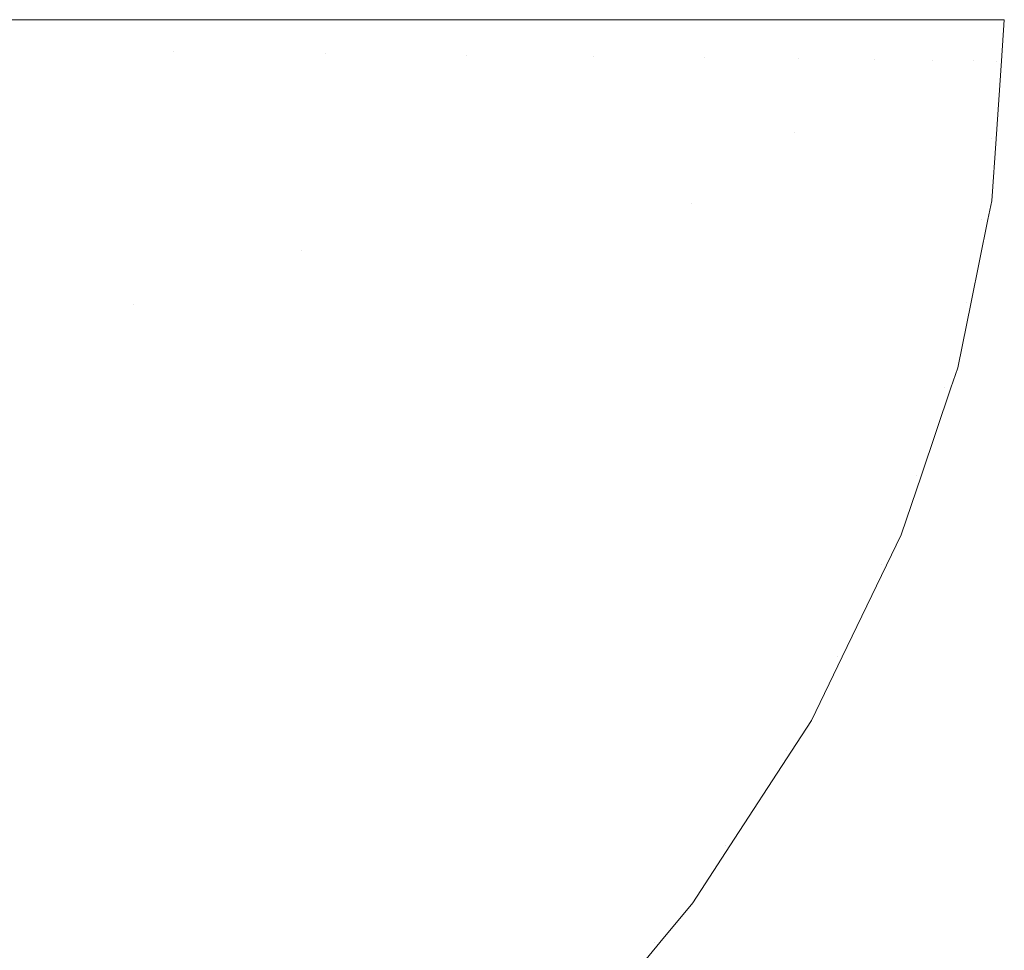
# Model space of a CAD drawing. Header units: centimetres. Extents: x -14.1 to 15.2, y 3.7 to 3.9.
# Tile 12 of 12: x 15.1335 to 15.2234, y 3.8152 to 3.9002. Entities that reach past the tile are written whole.
import ezdxf

# ---------------------------------------------------------------- set-up
doc = ezdxf.new("R2010")
doc.units = ezdxf.units.CM
doc.header["$LTSCALE"] = 2.54
doc.layers.add('Lucido design-1', color=7, linetype='Continuous')

# ---------------------------------------------------------------- blocks, each defined once
blk = doc.blocks.new('Gruppo-1')
at = {"color": 7, "linetype": 'Continuous', "lineweight": 9}
for points, invisible_edges in [([(15.147498, 3.897284, -1872.631814), (15.132772, 3.89745, -1872.626686), (15.132749, 3.900212, -1872.62688)], 11), ([(15.132749, 3.900212, -1872.62688), (15.147505, 3.900212, -1872.631932), (15.147498, 3.897284, -1872.631814)], 10), ([(15.147498, 3.897284, -1908.731814), (15.132772, 3.89745, -1908.726686), (15.132749, 3.900212, -1908.72688)], 11), ([(15.132749, 3.900212, -1908.72688), (15.147505, 3.900212, -1908.731932), (15.147498, 3.897284, -1908.731814)], 10), ([(15.161417, 3.897127, -1872.637879), (15.147498, 3.897284, -1872.631814), (15.149926, 3.900212, -1872.632761)], 11), ([(15.147498, 3.897284, -1872.631814), (15.147505, 3.900212, -1872.631932), (15.149926, 3.900212, -1872.632761)], 9), ([(15.161417, 3.897127, -1908.737879), (15.147498, 3.897284, -1908.731814), (15.149926, 3.900212, -1908.732761)], 11), ([(15.147498, 3.897284, -1908.731814), (15.147505, 3.900212, -1908.731932), (15.149926, 3.900212, -1908.732761)], 9), ([(15.149926, 3.900212, -1872.632761), (15.161338, 3.900212, -1872.638148), (15.161417, 3.897127, -1872.637879)], 10), ([(15.149926, 3.900212, -1908.732761), (15.161338, 3.900212, -1908.738148), (15.161417, 3.897127, -1908.737879)], 10), ([(15.161417, 3.897127, -1872.637879), (15.161338, 3.900212, -1872.638148), (15.16911, 3.900212, -1872.641817)], 9), ([(15.161417, 3.897127, -1908.737879), (15.161338, 3.900212, -1908.738148), (15.16911, 3.900212, -1908.741817)], 9), ([(15.16911, 3.900212, -1872.641817), (15.174283, 3.896981, -1872.644803), (15.161417, 3.897127, -1872.637879)], 11), ([(15.16911, 3.900212, -1908.741817), (15.174283, 3.896981, -1908.744803), (15.161417, 3.897127, -1908.737879)], 11), ([(15.16911, 3.900212, -1872.641817), (15.174202, 3.900212, -1872.645014), (15.174283, 3.896981, -1872.644803)], 10), ([(15.16911, 3.900212, -1908.741817), (15.174202, 3.900212, -1908.745014), (15.174283, 3.896981, -1908.744803)], 10), ([(15.174283, 3.896981, -1872.644803), (15.174202, 3.900212, -1872.645014), (15.184918, 3.900212, -1872.651743)], 9), ([(15.174283, 3.896981, -1908.744803), (15.174202, 3.900212, -1908.745014), (15.184918, 3.900212, -1908.751743)], 9), ([(15.184918, 3.900212, -1872.651743), (15.185883, 3.89685, -1872.652484), (15.174283, 3.896981, -1872.644803)], 11), ([(15.184918, 3.900212, -1908.751743), (15.185883, 3.89685, -1908.752484), (15.174283, 3.896981, -1908.744803)], 11), ([(15.184918, 3.900212, -1872.651743), (15.185885, 3.900212, -1872.652545), (15.185883, 3.89685, -1872.652484)], 10), ([(15.184918, 3.900212, -1908.751743), (15.185885, 3.900212, -1908.752545), (15.185883, 3.89685, -1908.752484)], 10), ([(15.196041, 3.896735, -1872.660793), (15.185883, 3.89685, -1872.652484), (15.185885, 3.900212, -1872.652545)], 11), ([(15.196041, 3.896735, -1908.760793), (15.185883, 3.89685, -1908.752484), (15.185885, 3.900212, -1908.752545)], 11), ([(15.185885, 3.900212, -1872.652545), (15.195988, 3.900212, -1872.660924), (15.196041, 3.896735, -1872.660793)], 10), ([(15.185885, 3.900212, -1908.752545), (15.195988, 3.900212, -1908.760924), (15.196041, 3.896735, -1908.760793)], 10), ([(15.196041, 3.896735, -1872.660793), (15.195988, 3.900212, -1872.660924), (15.198161, 3.900212, -1872.662727)], 9), ([(15.196041, 3.896735, -1908.760793), (15.195988, 3.900212, -1908.760924), (15.198161, 3.900212, -1908.762727)], 9), ([(15.204633, 3.896638, -1872.669585), (15.196041, 3.896735, -1872.660793), (15.198161, 3.900212, -1872.662727)], 11), ([(15.204633, 3.896638, -1908.769585), (15.196041, 3.896735, -1908.760793), (15.198161, 3.900212, -1908.762727)], 11), ([(15.198161, 3.900212, -1872.662727), (15.20448, 3.900212, -1872.669773), (15.204633, 3.896638, -1872.669585)], 10), ([(15.198161, 3.900212, -1908.762727), (15.20448, 3.900212, -1908.769773), (15.204633, 3.896638, -1908.769585)], 10), ([(15.204633, 3.896638, -1872.669585), (15.20448, 3.900212, -1872.669773), (15.208381, 3.900212, -1872.674123)], 9), ([(15.204633, 3.896638, -1908.769585), (15.20448, 3.900212, -1908.769773), (15.208381, 3.900212, -1908.774123)], 9), ([(15.208381, 3.900212, -1872.674123), (15.211585, 3.89656, -1872.678705), (15.204633, 3.896638, -1872.669585)], 11), ([(15.208381, 3.900212, -1908.774123), (15.211585, 3.89656, -1908.778705), (15.204633, 3.896638, -1908.769585)], 11), ([(15.208381, 3.900212, -1872.674123), (15.211413, 3.900212, -1872.678852), (15.211585, 3.89656, -1872.678705)], 10), ([(15.208381, 3.900212, -1908.774123), (15.211413, 3.900212, -1908.778852), (15.211585, 3.89656, -1908.778705)], 10), ([(15.211585, 3.89656, -1872.678705), (15.211413, 3.900212, -1872.678852), (15.215706, 3.900212, -1872.685545)], 9), ([(15.211585, 3.89656, -1908.778705), (15.211413, 3.900212, -1908.778852), (15.215706, 3.900212, -1908.785545)], 9), ([(15.215706, 3.900212, -1872.685545), (15.21688, 3.8965, -1872.687998), (15.211585, 3.89656, -1872.678705)], 11), ([(15.215706, 3.900212, -1908.785545), (15.21688, 3.8965, -1908.787998), (15.211585, 3.89656, -1908.778705)], 11), ([(15.215706, 3.900212, -1872.685545), (15.216764, 3.900212, -1872.688072), (15.21688, 3.8965, -1872.687998)], 10), ([(15.215706, 3.900212, -1908.785545), (15.216764, 3.900212, -1908.788072), (15.21688, 3.8965, -1908.787998)], 10), ([(15.21688, 3.8965, -1872.687998), (15.216764, 3.900212, -1872.688072), (15.220525, 3.900212, -1872.697048)], 9), ([(15.21688, 3.8965, -1908.787998), (15.216764, 3.900212, -1908.788072), (15.220525, 3.900212, -1908.797048)], 9), ([(15.220525, 3.900212, -1872.697048), (15.22055, 3.896458, -1872.697318), (15.21688, 3.8965, -1872.687998)], 11), ([(15.220525, 3.900212, -1908.797048), (15.22055, 3.896458, -1908.797318), (15.21688, 3.8965, -1908.787998)], 11), ([(15.220525, 3.900212, -1872.697048), (15.220585, 3.900212, -1872.697323), (15.22055, 3.896458, -1872.697318)], 10), ([(15.220525, 3.900212, -1908.797048), (15.220585, 3.900212, -1908.797323), (15.22055, 3.896458, -1908.797318)], 10), ([(15.222669, 3.896435, -1872.706529), (15.22055, 3.896458, -1872.697318), (15.220585, 3.900212, -1872.697323)], 11), ([(15.222669, 3.896435, -1908.806529), (15.22055, 3.896458, -1908.797318), (15.220585, 3.900212, -1908.797323)], 11), ([(15.220585, 3.900212, -1872.697323), (15.222583, 3.900212, -1872.70656), (15.222669, 3.896435, -1872.706529)], 10), ([(15.220585, 3.900212, -1908.797323), (15.222583, 3.900212, -1908.80656), (15.222669, 3.896435, -1908.806529)], 10), ([(15.222669, 3.896435, -1872.706529), (15.222583, 3.900212, -1872.70656), (15.222982, 3.900212, -1872.708405)], 9), ([(15.222669, 3.896435, -1908.806529), (15.222583, 3.900212, -1908.80656), (15.222982, 3.900212, -1908.808405)], 9), ([(15.223145, 3.896441, -1872.715514), (15.222669, 3.896435, -1872.706529), (15.222982, 3.900212, -1872.708405)], 11), ([(15.223145, 3.896441, -1908.815514), (15.222669, 3.896435, -1908.806529), (15.222982, 3.900212, -1908.808405)], 11), ([(15.222982, 3.900212, -1872.708405), (15.223406, 3.900212, -1872.715514), (15.223145, 3.896441, -1872.715514)], 8), ([(15.222982, 3.900212, -1908.808405), (15.223406, 3.900212, -1908.815514), (15.223145, 3.896441, -1908.815514)], 8), ([(15.132772, 3.89745, -1872.626686), (15.147498, 3.897284, -1872.631814), (15.146462, 3.886084, -1872.631814), (15.131794, 3.886887, -1872.626686)], 15), ([(15.132772, 3.89745, -1908.726686), (15.147498, 3.897284, -1908.731814), (15.146462, 3.886084, -1908.731814), (15.131794, 3.886887, -1908.726686)], 15), ([(15.160325, 3.885325, -1872.637879), (15.146462, 3.886084, -1872.631814), (15.147498, 3.897284, -1872.631814), (15.161417, 3.897127, -1872.637879)], 15), ([(15.160325, 3.885325, -1908.737879), (15.146462, 3.886084, -1908.731814), (15.147498, 3.897284, -1908.731814), (15.161417, 3.897127, -1908.737879)], 15), ([(15.161417, 3.897127, -1872.637879), (15.174283, 3.896981, -1872.644803), (15.173139, 3.884624, -1872.644803), (15.160325, 3.885325, -1872.637879)], 15), ([(15.161417, 3.897127, -1908.737879), (15.174283, 3.896981, -1908.744803), (15.173139, 3.884624, -1908.744803), (15.160325, 3.885325, -1908.737879)], 15), ([(15.185883, 3.89685, -1872.652484), (15.184693, 3.883992, -1872.652484), (15.173139, 3.884624, -1872.644803), (15.174283, 3.896981, -1872.644803)], 15), ([(15.185883, 3.89685, -1908.752484), (15.184693, 3.883992, -1908.752484), (15.173139, 3.884624, -1908.744803), (15.174283, 3.896981, -1908.744803)], 15), ([(15.196041, 3.896735, -1872.660793), (15.19481, 3.883438, -1872.660793), (15.184693, 3.883992, -1872.652484), (15.185883, 3.89685, -1872.652484)], 15), ([(15.196041, 3.896735, -1908.760793), (15.19481, 3.883438, -1908.760793), (15.184693, 3.883992, -1908.752484), (15.185883, 3.89685, -1908.752484)], 15), ([(15.19481, 3.883438, -1872.660793), (15.196041, 3.896735, -1872.660793), (15.204218, 3.889914, -1872.669585)], 11), ([(15.19481, 3.883438, -1908.760793), (15.196041, 3.896735, -1908.760793), (15.204218, 3.889914, -1908.769585)], 11), ([(15.196041, 3.896735, -1872.660793), (15.204633, 3.896638, -1872.669585), (15.204218, 3.889914, -1872.669585)], 11), ([(15.196041, 3.896735, -1908.760793), (15.204633, 3.896638, -1908.769585), (15.204218, 3.889914, -1908.769585)], 11), ([(15.204218, 3.889914, -1872.669585), (15.204633, 3.896638, -1872.669585), (15.211585, 3.89656, -1872.678705), (15.211162, 3.889688, -1872.678705)], 15), ([(15.204218, 3.889914, -1908.769585), (15.204633, 3.896638, -1908.769585), (15.211585, 3.89656, -1908.778705), (15.211162, 3.889688, -1908.778705)], 15), ([(15.211162, 3.889688, -1872.678705), (15.211585, 3.89656, -1872.678705), (15.21688, 3.8965, -1872.687998), (15.21645, 3.889516, -1872.687998)], 15), ([(15.211162, 3.889688, -1908.778705), (15.211585, 3.89656, -1908.778705), (15.21688, 3.8965, -1908.787998), (15.21645, 3.889516, -1908.787998)], 15), ([(15.21645, 3.889516, -1872.687998), (15.21688, 3.8965, -1872.687998), (15.22055, 3.896458, -1872.697318), (15.220115, 3.889396, -1872.697318)], 15), ([(15.21645, 3.889516, -1908.787998), (15.21688, 3.8965, -1908.787998), (15.22055, 3.896458, -1908.797318), (15.220115, 3.889396, -1908.797318)], 15), ([(15.220115, 3.889396, -1872.697318), (15.22055, 3.896458, -1872.697318), (15.222669, 3.896435, -1872.706529), (15.222231, 3.889327, -1872.706529)], 15), ([(15.220115, 3.889396, -1908.797318), (15.22055, 3.896458, -1908.797318), (15.222669, 3.896435, -1908.806529), (15.222231, 3.889327, -1908.806529)], 15), ([(15.222651, 3.889323, -1872.715514), (15.222231, 3.889327, -1872.706529), (15.222669, 3.896435, -1872.706529)], 11), ([(15.222651, 3.889323, -1908.815514), (15.222231, 3.889327, -1908.806529), (15.222669, 3.896435, -1908.806529)], 11), ([(15.222669, 3.896435, -1872.706529), (15.223145, 3.896441, -1872.715514), (15.222651, 3.889323, -1872.715514)], 9), ([(15.222669, 3.896435, -1908.806529), (15.223145, 3.896441, -1908.815514), (15.222651, 3.889323, -1908.815514)], 9), ([(15.204218, 3.889914, -1872.669585), (15.203367, 3.88297, -1872.669585), (15.19481, 3.883438, -1872.660793)], 11), ([(15.204218, 3.889914, -1908.769585), (15.203367, 3.88297, -1908.769585), (15.19481, 3.883438, -1908.760793)], 11), ([(15.211162, 3.889688, -1872.678705), (15.210292, 3.882591, -1872.678705), (15.203367, 3.88297, -1872.669585), (15.204218, 3.889914, -1872.669585)], 15), ([(15.211162, 3.889688, -1908.778705), (15.210292, 3.882591, -1908.778705), (15.203367, 3.88297, -1908.769585), (15.204218, 3.889914, -1908.769585)], 15), ([(15.21645, 3.889516, -1872.687998), (15.215566, 3.882302, -1872.687998), (15.210292, 3.882591, -1872.678705), (15.211162, 3.889688, -1872.678705)], 15), ([(15.21645, 3.889516, -1908.787998), (15.215566, 3.882302, -1908.787998), (15.210292, 3.882591, -1908.778705), (15.211162, 3.889688, -1908.778705)], 15), ([(15.220115, 3.889396, -1872.697318), (15.219221, 3.882102, -1872.697318), (15.215566, 3.882302, -1872.687998), (15.21645, 3.889516, -1872.687998)], 15), ([(15.220115, 3.889396, -1908.797318), (15.219221, 3.882102, -1908.797318), (15.215566, 3.882302, -1908.787998), (15.21645, 3.889516, -1908.787998)], 15), ([(15.222231, 3.889327, -1872.706529), (15.221332, 3.881987, -1872.706529), (15.219221, 3.882102, -1872.697318), (15.220115, 3.889396, -1872.697318)], 15), ([(15.222231, 3.889327, -1908.806529), (15.221332, 3.881987, -1908.806529), (15.219221, 3.882102, -1908.797318), (15.220115, 3.889396, -1908.797318)], 15), ([(15.22226, 3.883682, -1872.715514), (15.221332, 3.881987, -1872.706529), (15.222231, 3.889327, -1872.706529)], 11), ([(15.22226, 3.883682, -1908.815514), (15.221332, 3.881987, -1908.806529), (15.222231, 3.889327, -1908.806529)], 11), ([(15.222231, 3.889327, -1872.706529), (15.222651, 3.889323, -1872.715514), (15.22226, 3.883682, -1872.715514)], 9), ([(15.222231, 3.889327, -1908.806529), (15.222651, 3.889323, -1908.815514), (15.22226, 3.883682, -1908.815514)], 9), ([(15.131794, 3.886887, -1872.626686), (15.146462, 3.886084, -1872.631814), (15.143848, 3.874175, -1872.631814), (15.129329, 3.875655, -1872.626686)], 15), ([(15.131794, 3.886887, -1908.726686), (15.146462, 3.886084, -1908.731814), (15.143848, 3.874175, -1908.731814), (15.129329, 3.875655, -1908.726686)], 15), ([(15.143848, 3.874175, -1872.631814), (15.146462, 3.886084, -1872.631814), (15.159175, 3.879142, -1872.637879)], 11), ([(15.143848, 3.874175, -1908.731814), (15.146462, 3.886084, -1908.731814), (15.159175, 3.879142, -1908.737879)], 11), ([(15.146462, 3.886084, -1872.631814), (15.160325, 3.885325, -1872.637879), (15.159175, 3.879142, -1872.637879)], 11), ([(15.146462, 3.886084, -1908.731814), (15.160325, 3.885325, -1908.737879), (15.159175, 3.879142, -1908.737879)], 11), ([(15.159175, 3.879142, -1872.637879), (15.160325, 3.885325, -1872.637879), (15.173139, 3.884624, -1872.644803), (15.171936, 3.878149, -1872.644803)], 15), ([(15.159175, 3.879142, -1908.737879), (15.160325, 3.885325, -1908.737879), (15.173139, 3.884624, -1908.744803), (15.171936, 3.878149, -1908.744803)], 15), ([(15.171936, 3.878149, -1872.644803), (15.173139, 3.884624, -1872.644803), (15.184693, 3.883992, -1872.652484), (15.18344, 3.877255, -1872.652484)], 15), ([(15.171936, 3.878149, -1908.744803), (15.173139, 3.884624, -1908.744803), (15.184693, 3.883992, -1908.752484), (15.18344, 3.877255, -1908.752484)], 15), ([(15.18344, 3.877255, -1872.652484), (15.184693, 3.883992, -1872.652484), (15.19481, 3.883438, -1872.660793), (15.193515, 3.876471, -1872.660793)], 15), ([(15.18344, 3.877255, -1908.752484), (15.184693, 3.883992, -1908.752484), (15.19481, 3.883438, -1908.760793), (15.193515, 3.876471, -1908.760793)], 15), ([(15.193515, 3.876471, -1872.660793), (15.19481, 3.883438, -1872.660793), (15.203367, 3.88297, -1872.669585), (15.202036, 3.875808, -1872.669585)], 15), ([(15.193515, 3.876471, -1908.760793), (15.19481, 3.883438, -1908.760793), (15.203367, 3.88297, -1908.769585), (15.202036, 3.875808, -1908.769585)], 15), ([(15.22226, 3.883682, -1872.715514), (15.22191, 3.881969, -1872.715514), (15.221332, 3.881987, -1872.706529)], 10), ([(15.22226, 3.883682, -1908.815514), (15.22191, 3.881969, -1908.815514), (15.221332, 3.881987, -1908.806529)], 10), ([(15.202036, 3.875808, -1872.669585), (15.203367, 3.88297, -1872.669585), (15.210292, 3.882591, -1872.678705), (15.208931, 3.875272, -1872.678705)], 15), ([(15.202036, 3.875808, -1908.769585), (15.203367, 3.88297, -1908.769585), (15.210292, 3.882591, -1908.778705), (15.208931, 3.875272, -1908.778705)], 15), ([(15.208931, 3.875272, -1872.678705), (15.210292, 3.882591, -1872.678705), (15.215566, 3.882302, -1872.687998), (15.214183, 3.874863, -1872.687998)], 15), ([(15.208931, 3.875272, -1908.778705), (15.210292, 3.882591, -1908.778705), (15.215566, 3.882302, -1908.787998), (15.214183, 3.874863, -1908.787998)], 15), ([(15.214183, 3.874863, -1872.687998), (15.215566, 3.882302, -1872.687998), (15.219221, 3.882102, -1872.697318), (15.217823, 3.87458, -1872.697318)], 15), ([(15.214183, 3.874863, -1908.787998), (15.215566, 3.882302, -1908.787998), (15.219221, 3.882102, -1908.797318), (15.217823, 3.87458, -1908.797318)], 15), ([(15.217823, 3.87458, -1872.697318), (15.219221, 3.882102, -1872.697318), (15.221332, 3.881987, -1872.706529), (15.219924, 3.874416, -1872.706529)], 15), ([(15.217823, 3.87458, -1908.797318), (15.219221, 3.882102, -1908.797318), (15.221332, 3.881987, -1908.806529), (15.219924, 3.874416, -1908.806529)], 15), ([(15.220368, 3.874411, -1872.715514), (15.219924, 3.874416, -1872.706529), (15.221332, 3.881987, -1872.706529)], 11), ([(15.220368, 3.874411, -1908.815514), (15.219924, 3.874416, -1908.806529), (15.221332, 3.881987, -1908.806529)], 11), ([(15.221332, 3.881987, -1872.706529), (15.22191, 3.881969, -1872.715514), (15.220368, 3.874411, -1872.715514)], 9), ([(15.221332, 3.881987, -1908.806529), (15.22191, 3.881969, -1908.815514), (15.220368, 3.874411, -1908.815514)], 9), ([(15.159175, 3.879142, -1872.637879), (15.15757, 3.872777, -1872.637879), (15.143848, 3.874175, -1872.631814)], 11), ([(15.159175, 3.879142, -1908.737879), (15.15757, 3.872777, -1908.737879), (15.143848, 3.874175, -1908.731814)], 11), ([(15.171936, 3.878149, -1872.644803), (15.170255, 3.871484, -1872.644803), (15.15757, 3.872777, -1872.637879), (15.159175, 3.879142, -1872.637879)], 15), ([(15.171936, 3.878149, -1908.744803), (15.170255, 3.871484, -1908.744803), (15.15757, 3.872777, -1908.737879), (15.159175, 3.879142, -1908.737879)], 15), ([(15.18344, 3.877255, -1872.652484), (15.181692, 3.870319, -1872.652484), (15.170255, 3.871484, -1872.644803), (15.171936, 3.878149, -1872.644803)], 15), ([(15.18344, 3.877255, -1908.752484), (15.181692, 3.870319, -1908.752484), (15.170255, 3.871484, -1908.744803), (15.171936, 3.878149, -1908.744803)], 15), ([(15.193515, 3.876471, -1872.660793), (15.191707, 3.869299, -1872.660793), (15.181692, 3.870319, -1872.652484), (15.18344, 3.877255, -1872.652484)], 15), ([(15.193515, 3.876471, -1908.760793), (15.191707, 3.869299, -1908.760793), (15.181692, 3.870319, -1908.752484), (15.18344, 3.877255, -1908.752484)], 15), ([(15.202036, 3.875808, -1872.669585), (15.200177, 3.868435, -1872.669585), (15.191707, 3.869299, -1872.660793), (15.193515, 3.876471, -1872.660793)], 15), ([(15.202036, 3.875808, -1908.769585), (15.200177, 3.868435, -1908.769585), (15.191707, 3.869299, -1908.760793), (15.193515, 3.876471, -1908.760793)], 15), ([(15.127447, 3.869801, -1872.626686), (15.129329, 3.875655, -1872.626686), (15.143848, 3.874175, -1872.631814), (15.141854, 3.867969, -1872.631814)], 15), ([(15.127447, 3.869801, -1908.726686), (15.129329, 3.875655, -1908.726686), (15.143848, 3.874175, -1908.731814), (15.141854, 3.867969, -1908.731814)], 15), ([(15.208931, 3.875272, -1872.678705), (15.207032, 3.867737, -1872.678705), (15.200177, 3.868435, -1872.669585), (15.202036, 3.875808, -1872.669585)], 15), ([(15.208931, 3.875272, -1908.778705), (15.207032, 3.867737, -1908.778705), (15.200177, 3.868435, -1908.769585), (15.202036, 3.875808, -1908.769585)], 15), ([(15.214183, 3.874863, -1872.687998), (15.212253, 3.867205, -1872.687998), (15.207032, 3.867737, -1872.678705), (15.208931, 3.875272, -1872.678705)], 15), ([(15.214183, 3.874863, -1908.787998), (15.212253, 3.867205, -1908.787998), (15.207032, 3.867737, -1908.778705), (15.208931, 3.875272, -1908.778705)], 15), ([(15.141854, 3.867969, -1872.631814), (15.143848, 3.874175, -1872.631814), (15.15757, 3.872777, -1872.637879), (15.155469, 3.866237, -1872.637879)], 15), ([(15.141854, 3.867969, -1908.731814), (15.143848, 3.874175, -1908.731814), (15.15757, 3.872777, -1908.737879), (15.155469, 3.866237, -1908.737879)], 15), ([(15.217823, 3.87458, -1872.697318), (15.21587, 3.866836, -1872.697318), (15.212253, 3.867205, -1872.687998), (15.214183, 3.874863, -1872.687998)], 15), ([(15.217823, 3.87458, -1908.797318), (15.21587, 3.866836, -1908.797318), (15.212253, 3.867205, -1908.787998), (15.214183, 3.874863, -1908.787998)], 15), ([(15.219924, 3.874416, -1872.706529), (15.21796, 3.866623, -1872.706529), (15.21587, 3.866836, -1872.697318), (15.217823, 3.87458, -1872.697318)], 15), ([(15.219924, 3.874416, -1908.806529), (15.21796, 3.866623, -1908.806529), (15.21587, 3.866836, -1908.797318), (15.217823, 3.87458, -1908.797318)], 15), ([(15.219146, 3.868419, -1872.715514), (15.21796, 3.866623, -1872.706529), (15.219924, 3.874416, -1872.706529)], 11), ([(15.219146, 3.868419, -1908.815514), (15.21796, 3.866623, -1908.806529), (15.219924, 3.874416, -1908.806529)], 11), ([(15.219924, 3.874416, -1872.706529), (15.220368, 3.874411, -1872.715514), (15.219146, 3.868419, -1872.715514)], 9), ([(15.219924, 3.874416, -1908.806529), (15.220368, 3.874411, -1908.815514), (15.219146, 3.868419, -1908.815514)], 9), ([(15.155469, 3.866237, -1872.637879), (15.15757, 3.872777, -1872.637879), (15.170255, 3.871484, -1872.644803), (15.168055, 3.864637, -1872.644803)], 15), ([(15.155469, 3.866237, -1908.737879), (15.15757, 3.872777, -1908.737879), (15.170255, 3.871484, -1908.744803), (15.168055, 3.864637, -1908.744803)], 15), ([(15.168055, 3.864637, -1872.644803), (15.170255, 3.871484, -1872.644803), (15.181692, 3.870319, -1872.652484), (15.179402, 3.863194, -1872.652484)], 15), ([(15.168055, 3.864637, -1908.744803), (15.170255, 3.871484, -1908.744803), (15.181692, 3.870319, -1908.752484), (15.179402, 3.863194, -1908.752484)], 15), ([(15.141854, 3.867969, -1872.631814), (15.139346, 3.861607, -1872.631814), (15.125082, 3.863801, -1872.626686), (15.127447, 3.869801, -1872.626686)], 15), ([(15.141854, 3.867969, -1908.731814), (15.139346, 3.861607, -1908.731814), (15.125082, 3.863801, -1908.726686), (15.127447, 3.869801, -1908.726686)], 15), ([(15.179402, 3.863194, -1872.652484), (15.181692, 3.870319, -1872.652484), (15.191707, 3.869299, -1872.660793), (15.189339, 3.86193, -1872.660793)], 15), ([(15.179402, 3.863194, -1908.752484), (15.181692, 3.870319, -1908.752484), (15.191707, 3.869299, -1908.760793), (15.189339, 3.86193, -1908.760793)], 15), ([(15.189339, 3.86193, -1872.660793), (15.191707, 3.869299, -1872.660793), (15.200177, 3.868435, -1872.669585), (15.197743, 3.860861, -1872.669585)], 15), ([(15.189339, 3.86193, -1908.760793), (15.191707, 3.869299, -1908.760793), (15.200177, 3.868435, -1908.769585), (15.197743, 3.860861, -1908.769585)], 15), ([(15.155469, 3.866237, -1872.637879), (15.152827, 3.859534, -1872.637879), (15.139346, 3.861607, -1872.631814), (15.141854, 3.867969, -1872.631814)], 15), ([(15.155469, 3.866237, -1908.737879), (15.152827, 3.859534, -1908.737879), (15.139346, 3.861607, -1908.731814), (15.141854, 3.867969, -1908.731814)], 15), ([(15.197743, 3.860861, -1872.669585), (15.200177, 3.868435, -1872.669585), (15.207032, 3.867737, -1872.678705), (15.204544, 3.859996, -1872.678705)], 15), ([(15.197743, 3.860861, -1908.769585), (15.200177, 3.868435, -1908.769585), (15.207032, 3.867737, -1908.778705), (15.204544, 3.859996, -1908.778705)], 15), ([(15.219146, 3.868419, -1872.715514), (15.218528, 3.866589, -1872.715514), (15.21796, 3.866623, -1872.706529)], 10), ([(15.219146, 3.868419, -1908.815514), (15.218528, 3.866589, -1908.815514), (15.21796, 3.866623, -1908.806529)], 10), ([(15.204544, 3.859996, -1872.678705), (15.207032, 3.867737, -1872.678705), (15.212253, 3.867205, -1872.687998), (15.209724, 3.859337, -1872.687998)], 15), ([(15.204544, 3.859996, -1908.778705), (15.207032, 3.867737, -1908.778705), (15.212253, 3.867205, -1908.787998), (15.209724, 3.859337, -1908.787998)], 15), ([(15.209724, 3.859337, -1872.687998), (15.212253, 3.867205, -1872.687998), (15.21587, 3.866836, -1872.697318), (15.213314, 3.858881, -1872.697318)], 15), ([(15.209724, 3.859337, -1908.787998), (15.212253, 3.867205, -1908.787998), (15.21587, 3.866836, -1908.797318), (15.213314, 3.858881, -1908.797318)], 15), ([(15.168055, 3.864637, -1872.644803), (15.165288, 3.857618, -1872.644803), (15.152827, 3.859534, -1872.637879), (15.155469, 3.866237, -1872.637879)], 15), ([(15.168055, 3.864637, -1908.744803), (15.165288, 3.857618, -1908.744803), (15.152827, 3.859534, -1908.737879), (15.155469, 3.866237, -1908.737879)], 15), ([(15.213314, 3.858881, -1872.697318), (15.21587, 3.866836, -1872.697318), (15.21796, 3.866623, -1872.706529), (15.215387, 3.858617, -1872.706529)], 15), ([(15.213314, 3.858881, -1908.797318), (15.21587, 3.866836, -1908.797318), (15.21796, 3.866623, -1908.806529), (15.215387, 3.858617, -1908.806529)], 15), ([(15.215836, 3.858605, -1872.715514), (15.215387, 3.858617, -1872.706529), (15.21796, 3.866623, -1872.706529)], 11), ([(15.215836, 3.858605, -1908.815514), (15.215387, 3.858617, -1908.806529), (15.21796, 3.866623, -1908.806529)], 11), ([(15.21796, 3.866623, -1872.706529), (15.218528, 3.866589, -1872.715514), (15.215836, 3.858605, -1872.715514)], 9), ([(15.21796, 3.866623, -1908.806529), (15.218528, 3.866589, -1908.815514), (15.215836, 3.858605, -1908.815514)], 9), ([(15.179402, 3.863194, -1872.652484), (15.176523, 3.85589, -1872.652484), (15.165288, 3.857618, -1872.644803), (15.168055, 3.864637, -1872.644803)], 15), ([(15.179402, 3.863194, -1908.752484), (15.176523, 3.85589, -1908.752484), (15.165288, 3.857618, -1908.744803), (15.168055, 3.864637, -1908.744803)], 15), ([(15.122193, 3.857666, -1872.626686), (15.125082, 3.863801, -1872.626686), (15.139346, 3.861607, -1872.631814), (15.136283, 3.855103, -1872.631814)], 15), ([(15.122193, 3.857666, -1908.726686), (15.125082, 3.863801, -1908.726686), (15.139346, 3.861607, -1908.731814), (15.136283, 3.855103, -1908.731814)], 15), ([(15.189339, 3.86193, -1872.660793), (15.186362, 3.854377, -1872.660793), (15.176523, 3.85589, -1872.652484), (15.179402, 3.863194, -1872.652484)], 15), ([(15.189339, 3.86193, -1908.760793), (15.186362, 3.854377, -1908.760793), (15.176523, 3.85589, -1908.752484), (15.179402, 3.863194, -1908.752484)], 15), ([(15.136283, 3.855103, -1872.631814), (15.139346, 3.861607, -1872.631814), (15.152827, 3.859534, -1872.637879), (15.149599, 3.85268, -1872.637879)], 15), ([(15.136283, 3.855103, -1908.731814), (15.139346, 3.861607, -1908.731814), (15.152827, 3.859534, -1908.737879), (15.149599, 3.85268, -1908.737879)], 15), ([(15.197743, 3.860861, -1872.669585), (15.194683, 3.853097, -1872.669585), (15.186362, 3.854377, -1872.660793), (15.189339, 3.86193, -1872.660793)], 15), ([(15.197743, 3.860861, -1908.769585), (15.194683, 3.853097, -1908.769585), (15.186362, 3.854377, -1908.760793), (15.189339, 3.86193, -1908.760793)], 15), ([(15.204544, 3.859996, -1872.678705), (15.201417, 3.852061, -1872.678705), (15.194683, 3.853097, -1872.669585), (15.197743, 3.860861, -1872.669585)], 15), ([(15.204544, 3.859996, -1908.778705), (15.201417, 3.852061, -1908.778705), (15.194683, 3.853097, -1908.769585), (15.197743, 3.860861, -1908.769585)], 15), ([(15.209724, 3.859337, -1872.687998), (15.206545, 3.851273, -1872.687998), (15.201417, 3.852061, -1872.678705), (15.204544, 3.859996, -1872.678705)], 15), ([(15.209724, 3.859337, -1908.787998), (15.206545, 3.851273, -1908.787998), (15.201417, 3.852061, -1908.778705), (15.204544, 3.859996, -1908.778705)], 15), ([(15.149599, 3.85268, -1872.637879), (15.152827, 3.859534, -1872.637879), (15.165288, 3.857618, -1872.644803), (15.161909, 3.850441, -1872.644803)], 15), ([(15.149599, 3.85268, -1908.737879), (15.152827, 3.859534, -1908.737879), (15.165288, 3.857618, -1908.744803), (15.161909, 3.850441, -1908.744803)], 15), ([(15.213314, 3.858881, -1872.697318), (15.2101, 3.850726, -1872.697318), (15.206545, 3.851273, -1872.687998), (15.209724, 3.859337, -1872.687998)], 15), ([(15.213314, 3.858881, -1908.797318), (15.2101, 3.850726, -1908.797318), (15.206545, 3.851273, -1908.787998), (15.209724, 3.859337, -1908.787998)], 15), ([(15.215387, 3.858617, -1872.706529), (15.212152, 3.850411, -1872.706529), (15.2101, 3.850726, -1872.697318), (15.213314, 3.858881, -1872.697318)], 15), ([(15.215387, 3.858617, -1908.806529), (15.212152, 3.850411, -1908.806529), (15.2101, 3.850726, -1908.797318), (15.213314, 3.858881, -1908.797318)], 15), ([(15.213998, 3.853151, -1872.715514), (15.212152, 3.850411, -1872.706529), (15.215387, 3.858617, -1872.706529)], 11), ([(15.213998, 3.853151, -1908.815514), (15.212152, 3.850411, -1908.806529), (15.215387, 3.858617, -1908.806529)], 11), ([(15.215387, 3.858617, -1872.706529), (15.215836, 3.858605, -1872.715514), (15.213998, 3.853151, -1872.715514)], 9), ([(15.215387, 3.858617, -1908.806529), (15.215836, 3.858605, -1908.815514), (15.213998, 3.853151, -1908.815514)], 9), ([(15.136283, 3.855103, -1872.631814), (15.132621, 3.848472, -1872.631814), (15.118739, 3.851412, -1872.626686), (15.122193, 3.857666, -1872.626686)], 15), ([(15.136283, 3.855103, -1908.731814), (15.132621, 3.848472, -1908.731814), (15.118739, 3.851412, -1908.726686), (15.122193, 3.857666, -1908.726686)], 15), ([(15.161909, 3.850441, -1872.644803), (15.165288, 3.857618, -1872.644803), (15.176523, 3.85589, -1872.652484), (15.173006, 3.848422, -1872.652484)], 15), ([(15.161909, 3.850441, -1908.744803), (15.165288, 3.857618, -1908.744803), (15.176523, 3.85589, -1908.752484), (15.173006, 3.848422, -1908.752484)], 15), ([(15.173006, 3.848422, -1872.652484), (15.176523, 3.85589, -1872.652484), (15.186362, 3.854377, -1872.660793), (15.182725, 3.846654, -1872.660793)], 15), ([(15.173006, 3.848422, -1908.752484), (15.176523, 3.85589, -1908.752484), (15.186362, 3.854377, -1908.760793), (15.182725, 3.846654, -1908.760793)], 15), ([(15.149599, 3.85268, -1872.637879), (15.14574, 3.845693, -1872.637879), (15.132621, 3.848472, -1872.631814), (15.136283, 3.855103, -1872.631814)], 15), ([(15.149599, 3.85268, -1908.737879), (15.14574, 3.845693, -1908.737879), (15.132621, 3.848472, -1908.731814), (15.136283, 3.855103, -1908.731814)], 15), ([(15.182725, 3.846654, -1872.660793), (15.186362, 3.854377, -1872.660793), (15.194683, 3.853097, -1872.669585), (15.190945, 3.845159, -1872.669585)], 15), ([(15.182725, 3.846654, -1908.760793), (15.186362, 3.854377, -1908.760793), (15.194683, 3.853097, -1908.769585), (15.190945, 3.845159, -1908.769585)], 15), ([(15.161909, 3.850441, -1872.644803), (15.157868, 3.843125, -1872.644803), (15.14574, 3.845693, -1872.637879), (15.149599, 3.85268, -1872.637879)], 15), ([(15.161909, 3.850441, -1908.744803), (15.157868, 3.843125, -1908.744803), (15.14574, 3.845693, -1908.737879), (15.149599, 3.85268, -1908.737879)], 15), ([(15.190945, 3.845159, -1872.669585), (15.194683, 3.853097, -1872.669585), (15.201417, 3.852061, -1872.678705), (15.197596, 3.843949, -1872.678705)], 15), ([(15.190945, 3.845159, -1908.769585), (15.194683, 3.853097, -1908.769585), (15.201417, 3.852061, -1908.778705), (15.197596, 3.843949, -1908.778705)], 15), ([(15.213998, 3.853151, -1872.715514), (15.212656, 3.850383, -1872.715514), (15.212152, 3.850411, -1872.706529)], 10), ([(15.213998, 3.853151, -1908.815514), (15.212656, 3.850383, -1908.815514), (15.212152, 3.850411, -1908.806529)], 10), ([(15.197596, 3.843949, -1872.678705), (15.201417, 3.852061, -1872.678705), (15.206545, 3.851273, -1872.687998), (15.202662, 3.843027, -1872.687998)], 15), ([(15.197596, 3.843949, -1908.778705), (15.201417, 3.852061, -1908.778705), (15.206545, 3.851273, -1908.787998), (15.202662, 3.843027, -1908.787998)], 15), ([(15.202662, 3.843027, -1872.687998), (15.206545, 3.851273, -1872.687998), (15.2101, 3.850726, -1872.697318), (15.206173, 3.842388, -1872.697318)], 15), ([(15.202662, 3.843027, -1908.787998), (15.206545, 3.851273, -1908.787998), (15.2101, 3.850726, -1908.797318), (15.206173, 3.842388, -1908.797318)], 15), ([(15.206173, 3.842388, -1872.697318), (15.2101, 3.850726, -1872.697318), (15.212152, 3.850411, -1872.706529), (15.2082, 3.84202, -1872.706529)], 15), ([(15.206173, 3.842388, -1908.797318), (15.2101, 3.850726, -1908.797318), (15.212152, 3.850411, -1908.806529), (15.2082, 3.84202, -1908.806529)], 15), ([(15.173006, 3.848422, -1872.652484), (15.168802, 3.840809, -1872.652484), (15.157868, 3.843125, -1872.644803), (15.161909, 3.850441, -1872.644803)], 15), ([(15.173006, 3.848422, -1908.752484), (15.168802, 3.840809, -1908.752484), (15.157868, 3.843125, -1908.744803), (15.161909, 3.850441, -1908.744803)], 15), ([(15.208603, 3.842021, -1872.715514), (15.2082, 3.84202, -1872.706529), (15.212152, 3.850411, -1872.706529)], 11), ([(15.208603, 3.842021, -1908.815514), (15.2082, 3.84202, -1908.806529), (15.212152, 3.850411, -1908.806529)], 11), ([(15.212152, 3.850411, -1872.706529), (15.212656, 3.850383, -1872.715514), (15.208603, 3.842021, -1872.715514)], 9), ([(15.212152, 3.850411, -1908.806529), (15.212656, 3.850383, -1908.815514), (15.208603, 3.842021, -1908.815514)], 9), ([(15.128316, 3.841733, -1872.631814), (15.132621, 3.848472, -1872.631814), (15.14574, 3.845693, -1872.637879), (15.141204, 3.838592, -1872.637879)], 15), ([(15.128316, 3.841733, -1908.731814), (15.132621, 3.848472, -1908.731814), (15.14574, 3.845693, -1908.737879), (15.141204, 3.838592, -1908.737879)], 15), ([(15.182725, 3.846654, -1872.660793), (15.178377, 3.838781, -1872.660793), (15.168802, 3.840809, -1872.652484), (15.173006, 3.848422, -1872.652484)], 15), ([(15.182725, 3.846654, -1908.760793), (15.178377, 3.838781, -1908.760793), (15.168802, 3.840809, -1908.752484), (15.173006, 3.848422, -1908.752484)], 15), ([(15.190945, 3.845159, -1872.669585), (15.186475, 3.837066, -1872.669585), (15.178377, 3.838781, -1872.660793), (15.182725, 3.846654, -1872.660793)], 15), ([(15.190945, 3.845159, -1908.769585), (15.186475, 3.837066, -1908.769585), (15.178377, 3.838781, -1908.760793), (15.182725, 3.846654, -1908.760793)], 15), ([(15.141204, 3.838592, -1872.637879), (15.14574, 3.845693, -1872.637879), (15.157868, 3.843125, -1872.644803), (15.153118, 3.835689, -1872.644803)], 15), ([(15.141204, 3.838592, -1908.737879), (15.14574, 3.845693, -1908.737879), (15.157868, 3.843125, -1908.744803), (15.153118, 3.835689, -1908.744803)], 15), ([(15.197596, 3.843949, -1872.678705), (15.193028, 3.835678, -1872.678705), (15.186475, 3.837066, -1872.669585), (15.190945, 3.845159, -1872.669585)], 15), ([(15.197596, 3.843949, -1908.778705), (15.193028, 3.835678, -1908.778705), (15.186475, 3.837066, -1908.769585), (15.190945, 3.845159, -1908.769585)], 15), ([(15.202662, 3.843027, -1872.687998), (15.19802, 3.834621, -1872.687998), (15.193028, 3.835678, -1872.678705), (15.197596, 3.843949, -1872.678705)], 15), ([(15.202662, 3.843027, -1908.787998), (15.19802, 3.834621, -1908.787998), (15.193028, 3.835678, -1908.778705), (15.197596, 3.843949, -1908.778705)], 15), ([(15.153118, 3.835689, -1872.644803), (15.157868, 3.843125, -1872.644803), (15.168802, 3.840809, -1872.652484), (15.163859, 3.833072, -1872.652484)], 15), ([(15.153118, 3.835689, -1908.744803), (15.157868, 3.843125, -1908.744803), (15.168802, 3.840809, -1908.752484), (15.163859, 3.833072, -1908.752484)], 15), ([(15.206173, 3.842388, -1872.697318), (15.201479, 3.833888, -1872.697318), (15.19802, 3.834621, -1872.687998), (15.202662, 3.843027, -1872.687998)], 15), ([(15.206173, 3.842388, -1908.797318), (15.201479, 3.833888, -1908.797318), (15.19802, 3.834621, -1908.787998), (15.202662, 3.843027, -1908.787998)], 15), ([(15.141204, 3.838592, -1872.637879), (15.135945, 3.831403, -1872.637879), (15.123325, 3.83491, -1872.631814), (15.128316, 3.841733, -1872.631814)], 15), ([(15.141204, 3.838592, -1908.737879), (15.135945, 3.831403, -1908.737879), (15.123325, 3.83491, -1908.731814), (15.128316, 3.841733, -1908.731814)], 15), ([(15.2082, 3.84202, -1872.706529), (15.203476, 3.833465, -1872.706529), (15.201479, 3.833888, -1872.697318), (15.206173, 3.842388, -1872.697318)], 15), ([(15.2082, 3.84202, -1908.806529), (15.203476, 3.833465, -1908.806529), (15.201479, 3.833888, -1908.797318), (15.206173, 3.842388, -1908.797318)], 15), ([(15.205788, 3.836214, -1872.715514), (15.203476, 3.833465, -1872.706529), (15.2082, 3.84202, -1872.706529)], 11), ([(15.205788, 3.836214, -1908.815514), (15.203476, 3.833465, -1908.806529), (15.2082, 3.84202, -1908.806529)], 11), ([(15.2082, 3.84202, -1872.706529), (15.208603, 3.842021, -1872.715514), (15.205788, 3.836214, -1872.715514)], 9), ([(15.2082, 3.84202, -1908.806529), (15.208603, 3.842021, -1908.815514), (15.205788, 3.836214, -1908.815514)], 9), ([(15.163859, 3.833072, -1872.652484), (15.168802, 3.840809, -1872.652484), (15.178377, 3.838781, -1872.660793), (15.173266, 3.83078, -1872.660793)], 15), ([(15.163859, 3.833072, -1908.752484), (15.168802, 3.840809, -1908.752484), (15.178377, 3.838781, -1908.760793), (15.173266, 3.83078, -1908.760793)], 15), ([(15.153118, 3.835689, -1872.644803), (15.147611, 3.828161, -1872.644803), (15.135945, 3.831403, -1872.637879), (15.141204, 3.838592, -1872.637879)], 15), ([(15.153118, 3.835689, -1908.744803), (15.147611, 3.828161, -1908.744803), (15.135945, 3.831403, -1908.737879), (15.141204, 3.838592, -1908.737879)], 15), ([(15.173266, 3.83078, -1872.660793), (15.178377, 3.838781, -1872.660793), (15.186475, 3.837066, -1872.669585), (15.181221, 3.828842, -1872.669585)], 15), ([(15.173266, 3.83078, -1908.760793), (15.178377, 3.838781, -1908.760793), (15.186475, 3.837066, -1908.769585), (15.181221, 3.828842, -1908.769585)], 15), ([(15.181221, 3.828842, -1872.669585), (15.186475, 3.837066, -1872.669585), (15.193028, 3.835678, -1872.678705), (15.187659, 3.827273, -1872.678705)], 15), ([(15.181221, 3.828842, -1908.769585), (15.186475, 3.837066, -1908.769585), (15.193028, 3.835678, -1908.778705), (15.187659, 3.827273, -1908.778705)], 15), ([(15.163859, 3.833072, -1872.652484), (15.158129, 3.825238, -1872.652484), (15.147611, 3.828161, -1872.644803), (15.153118, 3.835689, -1872.644803)], 15), ([(15.163859, 3.833072, -1908.752484), (15.158129, 3.825238, -1908.752484), (15.147611, 3.828161, -1908.744803), (15.153118, 3.835689, -1908.744803)], 15), ([(15.187659, 3.827273, -1872.678705), (15.193028, 3.835678, -1872.678705), (15.19802, 3.834621, -1872.687998), (15.192562, 3.826078, -1872.687998)], 15), ([(15.187659, 3.827273, -1908.778705), (15.193028, 3.835678, -1908.778705), (15.19802, 3.834621, -1908.787998), (15.192562, 3.826078, -1908.787998)], 15), ([(15.205788, 3.836214, -1872.715514), (15.203972, 3.833423, -1872.715514), (15.203476, 3.833465, -1872.706529)], 10), ([(15.205788, 3.836214, -1908.815514), (15.203972, 3.833423, -1908.815514), (15.203476, 3.833465, -1908.806529)], 10), ([(15.117605, 3.828029, -1872.631814), (15.123325, 3.83491, -1872.631814), (15.135945, 3.831403, -1872.637879), (15.129918, 3.824153, -1872.637879)], 15), ([(15.117605, 3.828029, -1908.731814), (15.123325, 3.83491, -1908.731814), (15.135945, 3.831403, -1908.737879), (15.129918, 3.824153, -1908.737879)], 15), ([(15.192562, 3.826078, -1872.687998), (15.19802, 3.834621, -1872.687998), (15.201479, 3.833888, -1872.697318), (15.19596, 3.82525, -1872.697318)], 15), ([(15.192562, 3.826078, -1908.787998), (15.19802, 3.834621, -1908.787998), (15.201479, 3.833888, -1908.797318), (15.19596, 3.82525, -1908.797318)], 15), ([(15.19596, 3.82525, -1872.697318), (15.201479, 3.833888, -1872.697318), (15.203476, 3.833465, -1872.706529), (15.197922, 3.824772, -1872.706529)], 15), ([(15.19596, 3.82525, -1908.797318), (15.201479, 3.833888, -1908.797318), (15.203476, 3.833465, -1908.806529), (15.197922, 3.824772, -1908.806529)], 15), ([(15.173266, 3.83078, -1872.660793), (15.16734, 3.822679, -1872.660793), (15.158129, 3.825238, -1872.652484), (15.163859, 3.833072, -1872.652484)], 15), ([(15.173266, 3.83078, -1908.760793), (15.16734, 3.822679, -1908.760793), (15.158129, 3.825238, -1908.752484), (15.163859, 3.833072, -1908.752484)], 15), ([(15.198335, 3.824759, -1872.715514), (15.197922, 3.824772, -1872.706529), (15.203476, 3.833465, -1872.706529)], 11), ([(15.198335, 3.824759, -1908.815514), (15.197922, 3.824772, -1908.806529), (15.203476, 3.833465, -1908.806529)], 11), ([(15.203476, 3.833465, -1872.706529), (15.203972, 3.833423, -1872.715514), (15.198335, 3.824759, -1872.715514)], 9), ([(15.203476, 3.833465, -1908.806529), (15.203972, 3.833423, -1908.815514), (15.198335, 3.824759, -1908.815514)], 9), ([(15.129918, 3.824153, -1872.637879), (15.135945, 3.831403, -1872.637879), (15.147611, 3.828161, -1872.644803), (15.141301, 3.82057, -1872.644803)], 15), ([(15.129918, 3.824153, -1908.737879), (15.135945, 3.831403, -1908.737879), (15.147611, 3.828161, -1908.744803), (15.141301, 3.82057, -1908.744803)], 15), ([(15.181221, 3.828842, -1872.669585), (15.17513, 3.820514, -1872.669585), (15.16734, 3.822679, -1872.660793), (15.173266, 3.83078, -1872.660793)], 15), ([(15.181221, 3.828842, -1908.769585), (15.17513, 3.820514, -1908.769585), (15.16734, 3.822679, -1908.760793), (15.173266, 3.83078, -1908.760793)], 15), ([(15.187659, 3.827273, -1872.678705), (15.181434, 3.818763, -1872.678705), (15.17513, 3.820514, -1872.669585), (15.181221, 3.828842, -1872.669585)], 15), ([(15.187659, 3.827273, -1908.778705), (15.181434, 3.818763, -1908.778705), (15.17513, 3.820514, -1908.769585), (15.181221, 3.828842, -1908.769585)], 15), ([(15.141301, 3.82057, -1872.644803), (15.147611, 3.828161, -1872.644803), (15.158129, 3.825238, -1872.652484), (15.151563, 3.817339, -1872.652484)], 15), ([(15.141301, 3.82057, -1908.744803), (15.147611, 3.828161, -1908.744803), (15.158129, 3.825238, -1908.752484), (15.151563, 3.817339, -1908.752484)], 15), ([(15.192562, 3.826078, -1872.687998), (15.186235, 3.817428, -1872.687998), (15.181434, 3.818763, -1872.678705), (15.187659, 3.827273, -1872.678705)], 15), ([(15.192562, 3.826078, -1908.787998), (15.186235, 3.817428, -1908.787998), (15.181434, 3.818763, -1908.778705), (15.187659, 3.827273, -1908.778705)], 15), ([(15.19596, 3.82525, -1872.697318), (15.189562, 3.816504, -1872.697318), (15.186235, 3.817428, -1872.687998), (15.192562, 3.826078, -1872.687998)], 15), ([(15.19596, 3.82525, -1908.797318), (15.189562, 3.816504, -1908.797318), (15.186235, 3.817428, -1908.787998), (15.192562, 3.826078, -1908.787998)], 15), ([(15.151563, 3.817339, -1872.652484), (15.158129, 3.825238, -1872.652484), (15.16734, 3.822679, -1872.660793), (15.160549, 3.81451, -1872.660793)], 15), ([(15.151563, 3.817339, -1908.752484), (15.158129, 3.825238, -1908.752484), (15.16734, 3.822679, -1908.760793), (15.160549, 3.81451, -1908.760793)], 15), ([(15.197922, 3.824772, -1872.706529), (15.191484, 3.81597, -1872.706529), (15.189562, 3.816504, -1872.697318), (15.19596, 3.82525, -1872.697318)], 15), ([(15.197922, 3.824772, -1908.806529), (15.191484, 3.81597, -1908.806529), (15.189562, 3.816504, -1908.797318), (15.19596, 3.82525, -1908.797318)], 15), ([(15.194946, 3.819551, -1872.715514), (15.191484, 3.81597, -1872.706529), (15.197922, 3.824772, -1872.706529)], 11), ([(15.194946, 3.819551, -1908.815514), (15.191484, 3.81597, -1908.806529), (15.197922, 3.824772, -1908.806529)], 11), ([(15.197922, 3.824772, -1872.706529), (15.198335, 3.824759, -1872.715514), (15.194946, 3.819551, -1872.715514)], 9), ([(15.197922, 3.824772, -1908.806529), (15.198335, 3.824759, -1908.815514), (15.194946, 3.819551, -1908.815514)], 9), ([(15.141301, 3.82057, -1872.644803), (15.134144, 3.81295, -1872.644803), (15.123083, 3.816876, -1872.637879), (15.129918, 3.824153, -1872.637879)], 15), ([(15.141301, 3.82057, -1908.744803), (15.134144, 3.81295, -1908.744803), (15.123083, 3.816876, -1908.737879), (15.129918, 3.824153, -1908.737879)], 15), ([(15.160549, 3.81451, -1872.660793), (15.16734, 3.822679, -1872.660793), (15.17513, 3.820514, -1872.669585), (15.16815, 3.812117, -1872.669585)], 15), ([(15.160549, 3.81451, -1908.760793), (15.16734, 3.822679, -1908.760793), (15.17513, 3.820514, -1908.769585), (15.16815, 3.812117, -1908.769585)], 15), ([(15.151563, 3.817339, -1872.652484), (15.144115, 3.80941, -1872.652484), (15.134144, 3.81295, -1872.644803), (15.141301, 3.82057, -1872.644803)], 15), ([(15.151563, 3.817339, -1908.752484), (15.144115, 3.80941, -1908.752484), (15.134144, 3.81295, -1908.744803), (15.141301, 3.82057, -1908.744803)], 15), ([(15.16815, 3.812117, -1872.669585), (15.17513, 3.820514, -1872.669585), (15.181434, 3.818763, -1872.678705), (15.1743, 3.810181, -1872.678705)], 15), ([(15.16815, 3.812117, -1908.769585), (15.17513, 3.820514, -1908.769585), (15.181434, 3.818763, -1908.778705), (15.1743, 3.810181, -1908.778705)], 15), ([(15.194946, 3.819551, -1872.715514), (15.191938, 3.815932, -1872.715514), (15.191484, 3.81597, -1872.706529)], 10), ([(15.194946, 3.819551, -1908.815514), (15.191938, 3.815932, -1908.815514), (15.191484, 3.81597, -1908.806529)], 10), ([(15.1743, 3.810181, -1872.678705), (15.181434, 3.818763, -1872.678705), (15.186235, 3.817428, -1872.687998), (15.178985, 3.808706, -1872.687998)], 15), ([(15.1743, 3.810181, -1908.778705), (15.181434, 3.818763, -1908.778705), (15.186235, 3.817428, -1908.787998), (15.178985, 3.808706, -1908.787998)], 15), ([(15.178985, 3.808706, -1872.687998), (15.186235, 3.817428, -1872.687998), (15.189562, 3.816504, -1872.697318), (15.182231, 3.807684, -1872.697318)], 15), ([(15.178985, 3.808706, -1908.787998), (15.186235, 3.817428, -1908.787998), (15.189562, 3.816504, -1908.797318), (15.182231, 3.807684, -1908.797318)], 15), ([(15.1154, 3.809609, -1872.637879), (15.123083, 3.816876, -1872.637879), (15.134144, 3.81295, -1872.644803), (15.126099, 3.80534, -1872.644803)], 15), ([(15.1154, 3.809609, -1908.737879), (15.123083, 3.816876, -1908.737879), (15.134144, 3.81295, -1908.744803), (15.126099, 3.80534, -1908.744803)], 15), ([(15.160549, 3.81451, -1872.660793), (15.152847, 3.80631, -1872.660793), (15.144115, 3.80941, -1872.652484), (15.151563, 3.817339, -1872.652484)], 15), ([(15.160549, 3.81451, -1908.760793), (15.152847, 3.80631, -1908.760793), (15.144115, 3.80941, -1908.752484), (15.151563, 3.817339, -1908.752484)], 15), ([(15.182231, 3.807684, -1872.697318), (15.189562, 3.816504, -1872.697318), (15.191484, 3.81597, -1872.706529), (15.184106, 3.807094, -1872.706529)], 15), ([(15.182231, 3.807684, -1908.797318), (15.189562, 3.816504, -1908.797318), (15.191484, 3.81597, -1908.806529), (15.184106, 3.807094, -1908.806529)], 15), ([(15.184106, 3.807094, -1872.706529), (15.191484, 3.81597, -1872.706529), (15.191938, 3.815932, -1872.715514), (15.184545, 3.807039, -1872.715514)], 11), ([(15.184106, 3.807094, -1908.806529), (15.191484, 3.81597, -1908.806529), (15.191938, 3.815932, -1908.815514), (15.184545, 3.807039, -1908.815514)], 11)]:
    blk.add_3dface(points, dxfattribs=dict(at, invisible_edges=invisible_edges))

msp = doc.modelspace()

# ---------------------------------------------------------------- block references
at = {"layer": 'Lucido design-1', "color": 7}
msp.add_blockref('Gruppo-1', (0, 0), dxfattribs=at)

doc.saveas('drawing.dxf')
